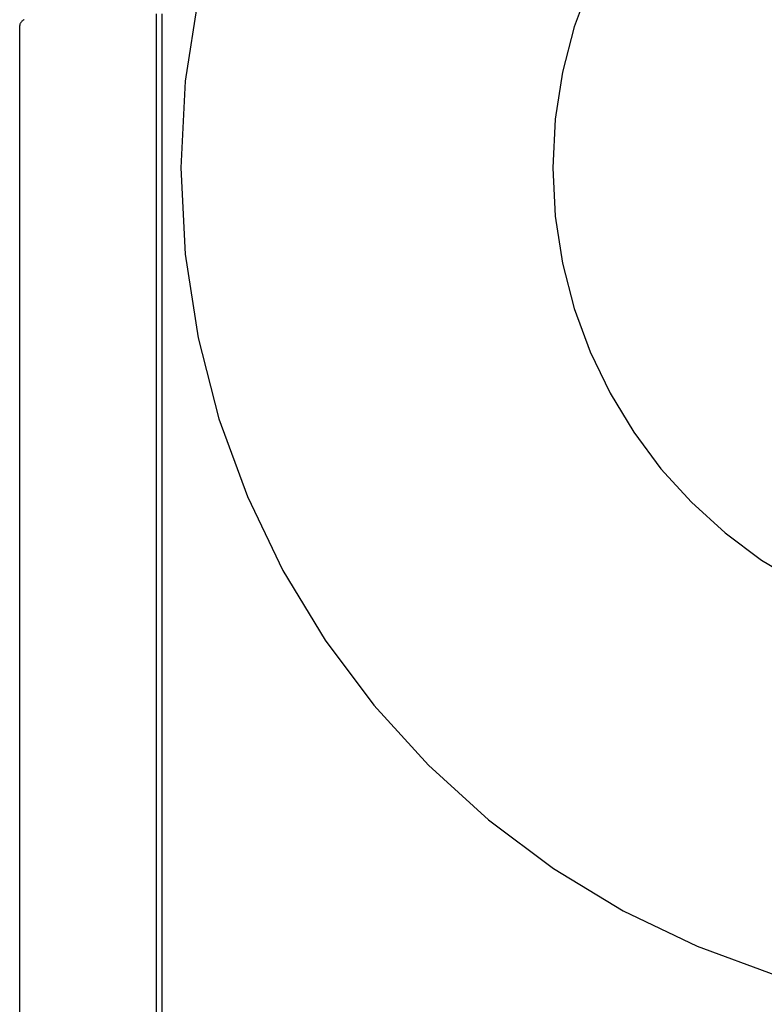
# Model space of a CAD drawing. Header units: inches. Extents: x 0 to 283, y 0 to 183.
# Tile 22 of 79: x 89.681 to 89.902, y 100.533 to 100.824. Entities that reach past the tile are written whole.
import ezdxf

# ---------------------------------------------------------------- set-up
doc = ezdxf.new("R2010")
doc.units = ezdxf.units.IN
doc.header["$LTSCALE"] = 15.583333
doc.header["$MEASUREMENT"] = 0
doc.linetypes.add('HIDDEN', pattern=[0.2, 0.1, -0.1])
doc.layers.add('DEFAULT_2', color=8, linetype='HIDDEN')

msp = doc.modelspace()

# ---------------------------------------------------------------- linework, layer by layer
at = {"layer": 'DEFAULT_2', "color": 8, "linetype": 'HIDDEN'}
for p, q in [((89.72175, 100.45078), (89.72175, 100.82578)), ((89.72346, 100.45078), (89.72346, 100.82578)), ((89.68129, 100.45421), (89.68129, 100.82235))]:
    msp.add_line(p, q, dxfattribs=at)
msp.add_lwpolyline([(89.68264, 100.82408), (89.68249, 100.82398), (89.68235, 100.82389), (89.68221, 100.82379), (89.68208, 100.82369), (89.68196, 100.82358), (89.68185, 100.82347), (89.68173, 100.82335), (89.68163, 100.82322), (89.68153, 100.82308), (89.68144, 100.82293), (89.68136, 100.82276), (89.68131, 100.82257), (89.68129, 100.82235)], dxfattribs=at)
for radius in [0.25, 0.14]:
    msp.add_arc((89.97897, 100.78028), radius, 90, 270, dxfattribs=at)

doc.saveas('drawing.dxf')
